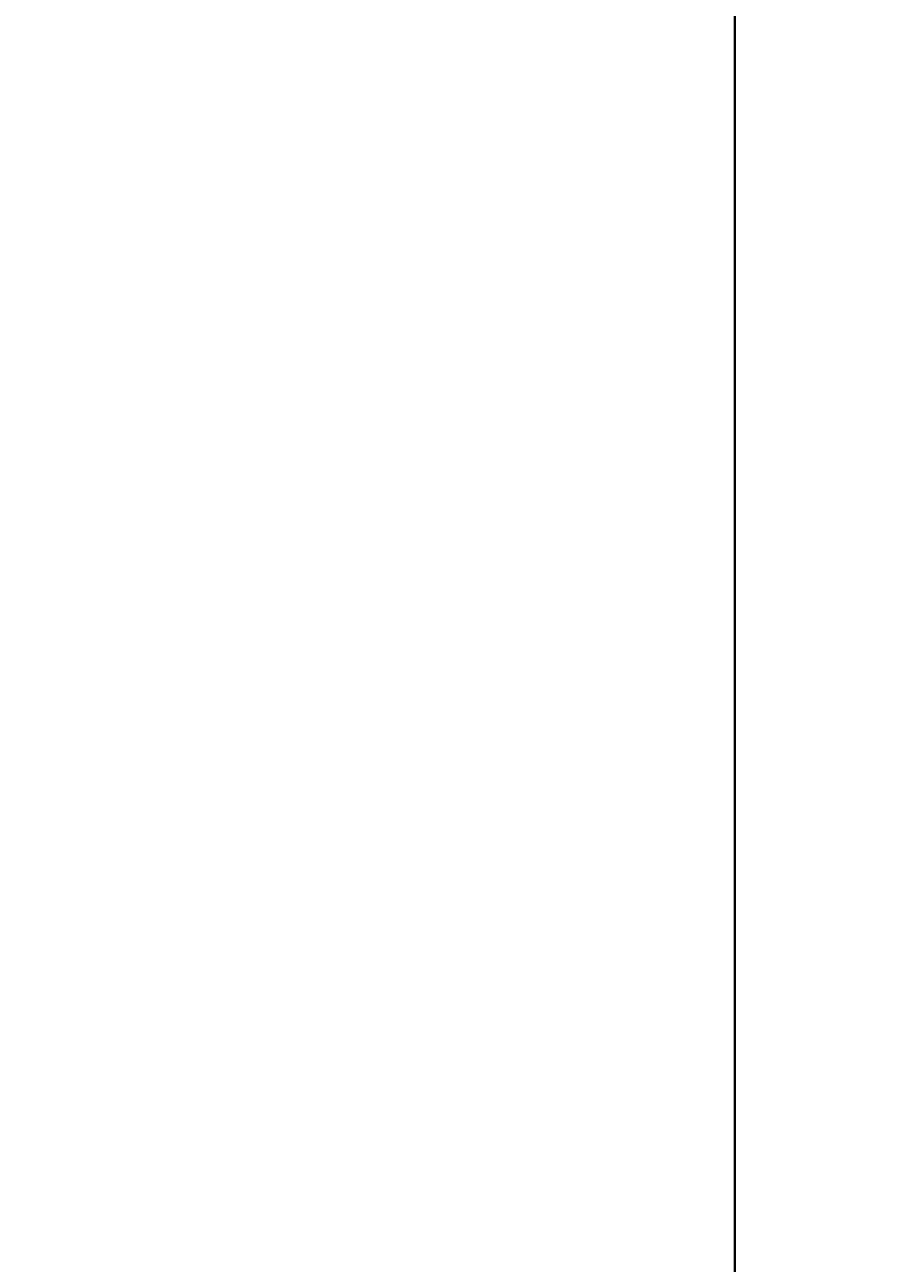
# Model space of a CAD drawing. Header units: millimetres. Extents: x -3143211 to -2549809, y 1060331 to 1394375.
# Tile 131 of 151: x -2997224 to -2966678, y 1244807 to 1288670. Entities that reach past the tile are written whole.
import ezdxf

# ---------------------------------------------------------------- set-up
doc = ezdxf.new("R2010")
doc.units = ezdxf.units.MM
for name, color, linetype in [('(002) Рамка', 7, 'Continuous'), ('Дераза', 5, 'Continuous'), ('размер', 34, 'Continuous'), ('шрифт', 1, 'Continuous')]:
    doc.layers.add(name, color=color, linetype=linetype)
doc.styles.get("Standard").update_dxf_attribs({"font": 'isocpeui.ttf'})

msp = doc.modelspace()

# ---------------------------------------------------------------- linework, layer by layer
at = {"layer": 'Дераза', "color": 5, "lineweight": 40}
msp.add_lwpolyline([(-3143211.06119, 1394374.93122), (-2972079.35364, 1393823.46176), (-2972079.35364, 1060330.92528), (-3143211.06119, 1060882.39474)], close=True, dxfattribs=at)

# ---------------------------------------------------------------- texts
at = {"layer": '(002) Рамка', "char_height": 300, "width": 11750.9206449, "attachment_point": 1}
for insert in [(-3069699.28716, 1249534.63865), (-3010299.28716, 1249534.63865)]:
    msp.add_mtext('\\pi96.71032;Surxondaryo viloyati “Termiz” EIZning Bandixon tumani filiali \\P\\pi1164.55123;uchun ichimlik suvi inshootini va tarmog’ini qurish.', dxfattribs=dict(at, insert=insert))
at = {"color": 0, "lineweight": 20, "char_height": 250, "width": 5118.2533026, "attachment_point": 1}
for s, insert in [('\\pi243.7;{\\C256;Вид общий. План стен. \\P\\pi1333;Сечение 1-1, 2-2. }', (-3068635.82668, 1288327.79107)), ('\\pi243.7;{\\C256;Вид общий. План стен. \\P\\pi1333;Сечение 1-1, 2-2. }', (-3009235.82668, 1288327.79107)), ('\\pi243.7;{\\C256;   План фундаментов. \\P\\pi1333;Сечение 1-1. }', (-3068635.82668, 1246327.79107)), ('\\pi111.11529;Спецификация материалов на \\P\\pi251.64559;стенки и днище резервуара.', (-3009428.02092, 1246390.3342))]:
    msp.add_mtext(s, dxfattribs=dict(at, insert=insert))
at = {"attachment_point": 1}
for s, insert, char_height, width in [('\\pi16.5;{\\fISOCPEUR|b0|i0|c204|p34;\\LПлан днища резервуар с выпусками из \\P\\pi594;арматуры. План стен резервуар. }', (-3103667.16493, 1285582.26204), 300, 7383), ('\\pi481.11852;{\\fISOCPEUR|b0|i0|c204|p34;∅20 АIII    \\P\\pi281.11852;L=1450 мм}', (-3088865.39041, 1280752.72087), 250, 2087.237033)]:
    msp.add_mtext(s, dxfattribs=dict(at, insert=insert, char_height=char_height, width=width))
at = {"color": 0, "lineweight": -2, "insert": (-3059123.6821, 1247473.39322), "char_height": 300, "width": 821.8406191, "attachment_point": 1}
msp.add_mtext('\\pi254.67031;13', dxfattribs=at)
at = {"layer": 'размер', "color": 0, "insert": (-3083856.07891, 1265328.58714), "char_height": 300, "width": 3744.2898568, "attachment_point": 1}
msp.add_mtext('\\pi1779.46288;{\\fTimes New Roman|b0|i0|c204|p18;7\\P\\pi146.55012;арматура Ø12 АШ\\P\\pi517.17016;шаг 200 мм по \\P\\pi875.56959;периметру}', dxfattribs=at)
at = {"layer": 'шрифт', "color": 0, "insert": (-3073014.8949, 1270782.59797), "char_height": 250, "width": 3877.7703677, "attachment_point": 1}
msp.add_mtext('\\pi4.58453;{\\fTimes New Roman|b0|i0|c204|p18;Подводящий тр-Ø219мм \\P\\pi67.1296;Отводящий тр- Ø219мм \\P\\pi1139.0474;отм -0.460}', dxfattribs=at)

doc.saveas('drawing.dxf')
